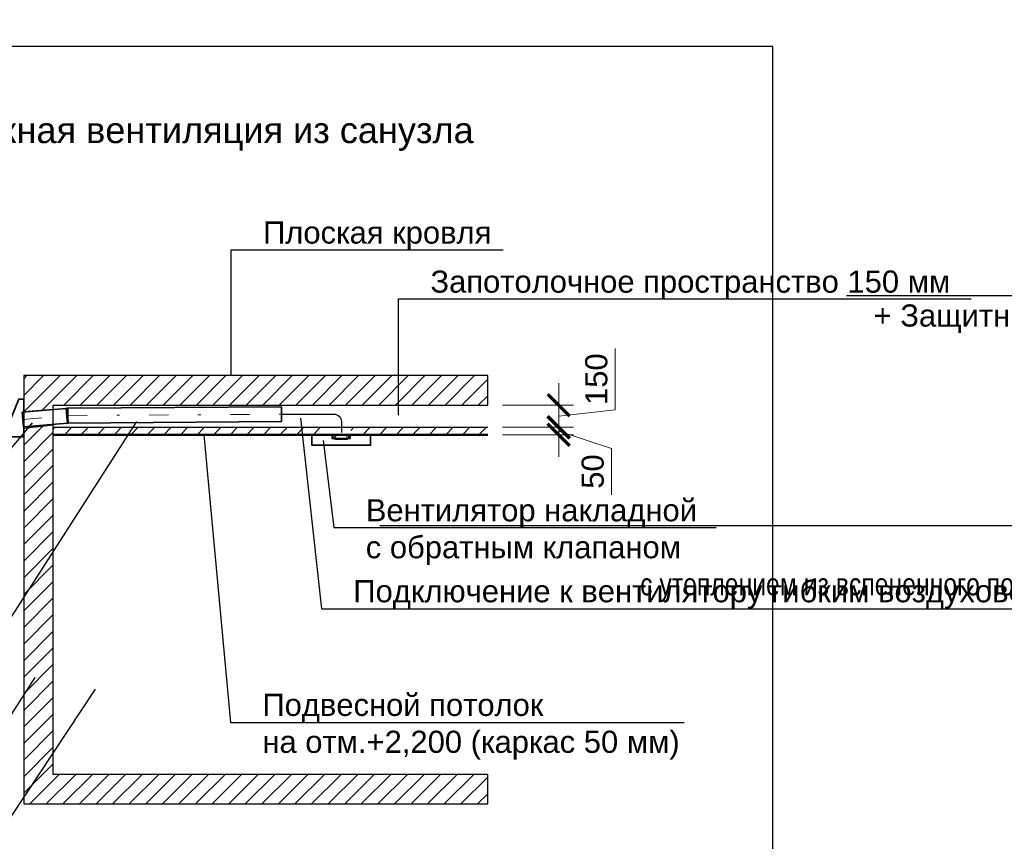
# Model space of a CAD drawing. Header units: millimetres. Extents: x -57449114 to 30620931, y -92609 to 84364.
# Tile 50 of 256: x -116457 to -109792, y 3770 to 9332. Entities that reach past the tile are written whole.
import ezdxf
from ezdxf import colors
from ezdxf.entities.mleader import LeaderData, LeaderLine
from ezdxf.math import Vec2, Vec3

# ---------------------------------------------------------------- set-up
doc = ezdxf.new("R2010")
doc.units = ezdxf.units.MM
for name, pattern in [('( Hidden )', [0.375, 0.25, -0.125]), ('CenterLine', [550, 130, -200, 20, -200]), ('HIDDEN', [0.375, 0.25, -0.125])]:
    doc.linetypes.add(name, pattern=pattern)
doc.layers.get('0').update_dxf_attribs({"lineweight": 0})
doc.layers.get('Defpoints').update_dxf_attribs({"color": 30})
for name, color, linetype, lineweight in [('11-1_АР_Текст мебель', 1, 'Continuous', 0), ('17_АР_Текст', 235, 'Continuous', 0), ('В1', 7, 'Continuous', 25)]:
    doc.layers.add(name, color=color, linetype=linetype, lineweight=lineweight)
doc.layers.add('В1-ВД', color=7, linetype='Continuous')
doc.layers.add('ОВиК', color=7, linetype='Continuous')
doc.styles.add('_ТЕКСТОВЫЙ', font='arial.ttf', dxfattribs={"width": 0.8})
doc.styles.get("Standard").update_dxf_attribs({"font": 'arial.ttf'})
doc.linetypes.add('изоляция', pattern='A,0.00254,-2.54,[134,ltypeshp.shx,S=2.54,R=0,X=-2.54,Y=0],-5.08,[134,ltypeshp.shx,S=2.54,R=180,X=2.54,Y=0],-2.54', length=10.16254)
doc.dimstyles.new('Standard (100)', dxfattribs={"dimtxt": 250, "dimasz": 150, "dimexe": 100, "dimexo": 100, "dimgap": 50, "dimtad": 1, "dimdec": 0, "dimrnd": 5, "dimtxsty": 'Standard', "dimblk": 'ARCHTICK', "dimcen": 0.09, "dimclrd": 7, "dimclre": 7, "dimclrt": 256, "dimazin": 0, "dimtfac": 1, "dimtdec": 0, "dimtofl": 0, "dimtmove": 1, "dimatfit": 0, "dimfxl": 2, "dimlwd": 0, "dimlwe": 0, "dimarcsym": 0})
pattern_1 = [(45, (-225670.96, -71450.33), (-56.1266, 56.1266), [])]
pattern_2 = [(45, (-191379.78, -70967.17), (-56.1266, 56.1266), [])]

# ---------------------------------------------------------------- blocks, each defined once
blk = doc.blocks.new('_Dot')
at = {"color": 0, "linetype": 'ByBlock', "lineweight": -2}
blk.add_line((-0.5, 0), (-1, 0), dxfattribs=at)
at = {"color": 0, "linetype": 'ByBlock', "const_width": 0.5}
blk.add_lwpolyline([(-0.25, 0, 1), (0.25, 0, 1)], format="xyb", close=True, dxfattribs=at)
blk = doc.blocks.new('_None')
blk = doc.blocks.new('_ArchTick')
at = {"color": 0, "linetype": 'ByBlock', "const_width": 0.15}
blk.add_lwpolyline([(-0.5, -0.5), (0.5, 0.5)], dxfattribs=at)
blk = doc.blocks.new('*D929')
at = {"layer": 'Defpoints', "color": 0, "transparency": 16777216}
for p in [(-113289.1, 6722.8), (-112808.8, 6722.8), (-113289.1, 6572.8)]:
    blk.add_point(p, dxfattribs=at)
at = {"layer": 'ОВиК', "color": 7, "linetype": 'Continuous', "lineweight": 0, "transparency": 16777216}
for p, q in [((-112426.7, 6690.4), (-112426.7, 7107.2)), ((-112808.8, 6722.8), (-112808.8, 6872.8)), ((-113189.1, 6722.8), (-112708.8, 6722.8)), ((-112808.8, 6572.8), (-112808.8, 6722.8)), ((-112808.8, 6647.8), (-112426.7, 6690.4)), ((-113189.1, 6572.8), (-112708.8, 6572.8)), ((-112808.8, 6572.8), (-112808.8, 6422.8))]:
    blk.add_line(p, q, dxfattribs=at)
at = {"layer": 'ОВиК', "color": 7, "lineweight": 0, "transparency": 16777216, "xscale": 150, "yscale": 150, "zscale": 150}
for p, rotation in [((-112808.8, 6722.8), 270), ((-112808.8, 6572.8), 90)]:
    blk.add_blockref('_ArchTick', p, dxfattribs=dict(at, rotation=rotation))
at = {"layer": 'ОВиК', "transparency": 16777216, "insert": (-112553.3, 6898.8), "char_height": 250, "attachment_point": 5, "rotation": 90}
blk.add_mtext('{\\H0.6x;150}', dxfattribs=at)
blk = doc.blocks.new('*D930')
at = {"layer": 'Defpoints', "color": 0, "transparency": 16777216}
for p in [(-113289.1, 6572.8), (-112808.8, 6572.8), (-113289.1, 6522.8)]:
    blk.add_point(p, dxfattribs=at)
at = {"layer": 'ОВиК', "color": 7, "linetype": 'Continuous', "lineweight": 0, "transparency": 16777216}
for p, q in [((-112808.8, 6572.8), (-112808.8, 6722.8)), ((-113189.1, 6572.8), (-112708.8, 6572.8)), ((-112808.8, 6522.8), (-112808.8, 6572.8)), ((-112808.8, 6547.8), (-112451.1, 6430.5)), ((-113189.1, 6522.8), (-112708.8, 6522.8)), ((-112808.8, 6522.8), (-112808.8, 6372.8)), ((-112451.1, 6430.5), (-112451.1, 6116.2))]:
    blk.add_line(p, q, dxfattribs=at)
at = {"layer": 'ОВиК', "color": 7, "lineweight": 0, "transparency": 16777216, "xscale": 150, "yscale": 150, "zscale": 150}
for p, rotation in [((-112808.8, 6572.8), 270), ((-112808.8, 6522.8), 90)]:
    blk.add_blockref('_ArchTick', p, dxfattribs=dict(at, rotation=rotation))
at = {"layer": 'ОВиК', "transparency": 16777216, "insert": (-112577.7, 6273.3), "char_height": 250, "attachment_point": 5, "rotation": 90}
blk.add_mtext('{\\H0.6x;50}', dxfattribs=at)
blk = doc.blocks.new('*U919')
at = {"layer": 'В1', "color": 7, "linetype": 'Continuous', "lineweight": -3}
blk.add_line((111390, 77987.3), (111390, 77987.3, -1), dxfattribs=at)
blk = doc.blocks.new('*U920')
at = {"layer": 'В1', "color": 5, "linetype": 'Continuous', "lineweight": 35}
for p, q in [((110984.8, 78162.2), (110985.8, 78162.2)), ((110985.5, 78062.2), (110986.5, 78062.2))]:
    blk.add_line(p, q, dxfattribs=at)
at = {"layer": 'В1', "color": 7, "linetype": 'CenterLine', "lineweight": 15}
blk.add_line((110985.2, 78112.2), (110986.2, 78112.2), dxfattribs=at)
at = {"layer": 'В1', "color": 5, "linetype": 'Continuous', "lineweight": 35, "extrusion": (0.999975, 0.00705, 0)}
for centre in [(110985.2, 78112.2), (110986.2, 78112.2)]:
    blk.add_ellipse(centre, major_axis=(-0.4, 50), ratio=1, start_param=0, end_param=3.141593, dxfattribs=at)
blk = doc.blocks.new('*U921')
at = {"layer": 'В1', "color": 7, "linetype": 'Continuous', "lineweight": -3}
blk.add_line((109823.6, 77965.7), (109823.6, 77965.7, -1), dxfattribs=at)
blk = doc.blocks.new('*U922')
at = {"layer": 'В1', "color": 5, "linetype": 'Continuous', "lineweight": 35}
for major_axis in [(-1.1, 150), (-0.4, 50)]:
    blk.add_ellipse((109541.1, 78002), major_axis=major_axis, ratio=1, start_param=0, end_param=0.079086, dxfattribs=at)
at = {"layer": 'В1', "color": 5, "linetype": 'Continuous', "lineweight": 35, "extrusion": (-0.996293, -0.086029, 0)}
blk.add_ellipse((109532.5, 78101.6), major_axis=(4.3, -49.8), ratio=1, start_param=0, end_param=3.141593, dxfattribs=at)
at = {"layer": 'В1', "color": 5, "linetype": 'Continuous', "lineweight": 35, "extrusion": (0.999975, 0.00705, 0)}
blk.add_ellipse((109540.3, 78102), major_axis=(-0.4, 50), ratio=1, start_param=0, end_param=3.141593, dxfattribs=at)
at = {"layer": 'В1', "color": 7, "linetype": 'CenterLine', "lineweight": 15}
blk.add_ellipse((109541.1, 78002), major_axis=(-0.7, 100), ratio=1, start_param=0, end_param=0.079086, dxfattribs=at)
blk = doc.blocks.new('*U923')
at = {"layer": 'В1-ВД', "color": 5, "linetype": 'Continuous', "lineweight": 35}
for p, q in [((111330, 77973.2), (111330, 77948.2)), ((111349, 77948.2), (111348, 77943.2)), ((111351.2, 77943.2, 16.1), (111348, 77943.2)), ((111360.3, 77943.2, 29.7), (111351.2, 77943.2, 16.1)), ((111373.9, 77943.2, 38.8), (111360.3, 77943.2, 29.7)), ((111390, 77943.2, 42), (111373.9, 77943.2, 38.8)), ((111406.1, 77943.2, 38.8), (111390, 77943.2, 42)), ((111419.7, 77943.2, 29.7), (111406.1, 77943.2, 38.8)), ((111428.8, 77943.2, 16.1), (111419.7, 77943.2, 29.7)), ((111432, 77943.2), (111428.8, 77943.2, 16.1)), ((111431, 77948.2), (111432, 77943.2)), ((111450, 77973.2), (111450, 77948.2))]:
    blk.add_line(p, q, dxfattribs=at)
at = {"layer": 'В1-ВД', "color": 7, "linetype": 'HIDDEN', "lineweight": -3}
for p, q in [((111340, 77973.2), (111340, 77948.2)), ((111348, 77943.2), (111351.2, 77943.2, -16.1)), ((111353, 77968.2), (111349, 77948.2)), ((111353, 77968.2), (111355.8, 77968.2, -14.2)), ((111355.8, 77968.2, 14.2), (111353, 77968.2)), ((111363.9, 77968.2, 26.2), (111355.8, 77968.2, 14.2)), ((111375.9, 77968.2, 34.2), (111363.9, 77968.2, 26.2)), ((111390, 77968.2, 37), (111375.9, 77968.2, 34.2)), ((111404.2, 77968.2, 34.2), (111390, 77968.2, 37)), ((111416.2, 77968.2, 26.2), (111404.2, 77968.2, 34.2)), ((111424.2, 77968.2, 14.2), (111416.2, 77968.2, 26.2)), ((111424.2, 77968.2, -14.2), (111427, 77968.2)), ((111427, 77968.2), (111424.2, 77968.2, 14.2)), ((111427, 77968.2), (111431, 77948.2)), ((111428.8, 77943.2, -16.1), (111432, 77943.2)), ((111440, 77973.2), (111440, 77948.2))]:
    blk.add_line(p, q, dxfattribs=at)
at = {"layer": 'В1-ВД', "color": 5, "linetype": 'Continuous', "lineweight": 35, "extrusion": (0, -1, 0)}
for centre in [(111390, 77973.2), (111390, 77948.2)]:
    blk.add_ellipse(centre, major_axis=(60, 0), ratio=1, start_param=0, end_param=3.141593, dxfattribs=at)
at = {"layer": 'В1-ВД', "color": 7, "linetype": 'HIDDEN', "lineweight": -3, "extrusion": (0, -1, 0)}
for centre in [(111390, 77973.2), (111390, 77948.2)]:
    blk.add_ellipse(centre, major_axis=(50, 0), ratio=1, start_param=0, end_param=3.141593, dxfattribs=at)
blk = doc.blocks.new('*U924')
at = {"layer": 'В1', "color": 5, "linetype": 'Continuous', "lineweight": 35}
for p, q in [((109540, 78152), (110984.8, 78162.2)), ((109540.7, 78052), (110985.5, 78062.2))]:
    blk.add_line(p, q, dxfattribs=at)
at = {"layer": 'В1', "color": 7, "linetype": 'CenterLine', "lineweight": 15}
blk.add_line((109540.3, 78102), (110985.2, 78112.2), dxfattribs=at)
blk = doc.blocks.new('*U925')
at = {"layer": 'В1', "color": 5, "linetype": 'Continuous', "lineweight": 35}
for p, q in [((109230, 78125.7), (109528.1, 78151.5)), ((109238.6, 78026.1), (109536.8, 78051.8))]:
    blk.add_line(p, q, dxfattribs=at)
at = {"layer": 'В1', "color": 7, "linetype": 'CenterLine', "lineweight": 15}
blk.add_line((109234.3, 78075.9), (109532.5, 78101.6), dxfattribs=at)
blk = doc.blocks.new('*U926')
at = {"layer": 'В1', "color": 5, "linetype": 'Continuous', "lineweight": 35}
blk.add_line((109230, 78125.7), (109238.6, 78026.1), dxfattribs=at)

msp = doc.modelspace()

# ---------------------------------------------------------------- hatches: boundary and pattern name
at = {"layer": 'ОВиК'}
h = msp.add_hatch(dxfattribs=at)
h.set_pattern_fill('ANSI31', color=256, scale=25)
h.set_pattern_definition(pattern_2)
h.paths.add_polyline_path([(-116429.8, 6680.1), (-116229.8, 6696.7), (-116229.8, 6722.8), (-113289.1, 6722.8), (-113289.1, 6922.8), (-116429.8, 6922.8)])
h = msp.add_hatch(dxfattribs=at)
h.set_pattern_fill('ANSI31', color=256, scale=25)
h.set_pattern_definition(pattern_2)
h.paths.add_polyline_path([(-116229.8, 6586.4), (-116429.8, 6565.8), (-116429.8, 4022.8), (-113289.1, 4022.8), (-113289.1, 4222.8), (-116229.8, 4222.8)])
h = msp.add_hatch(dxfattribs=at)
h.set_pattern_fill('ANSI31', color=183, scale=25)
h.set_pattern_definition(pattern_1)
h.paths.add_polyline_path([(-115696.9, 6572.8), (-116229.8, 6572.8), (-116229.8, 6522.8), (-115733.3, 6522.8)])
h = msp.add_hatch(dxfattribs=at)
h.set_pattern_fill('ANSI31', color=183, scale=25)
h.set_pattern_definition(pattern_1)
h.paths.add_polyline_path([(-114358.9, 6572.8), (-115696.9, 6572.8), (-115733.3, 6522.8), (-114359.3, 6522.8)])
h = msp.add_hatch(dxfattribs=at)
h.set_pattern_fill('ANSI31', color=183, scale=25)
h.set_pattern_definition(pattern_1)
h.paths.add_polyline_path([(-113289.1, 6572.8), (-114217.1, 6572.8), (-114216.4, 6522.8), (-113289.1, 6522.8)])

# ---------------------------------------------------------------- linework, layer by layer
for points in [[(-111358.6, 3198), (-111358.6, 9151.5), (-119778.6, 9151.5), (-119778.6, 3198)], [(-116229.8, 4222.8), (-116229.8, 6722.8), (-113289.1, 6722.8), (-113289.1, 6922.8), (-116229.8, 6922.8), (-116429.8, 6922.8), (-116429.8, 4422.8), (-116429.8, 4222.8), (-116429.8, 4022.8), (-113289.1, 4022.8), (-113289.1, 4222.8)], [(-116429.8, 6680.1), (-116229.8, 6696.7), (-116229.8, 6722.8), (-113289.1, 6722.8), (-113289.1, 6922.8), (-116429.8, 6922.8)], [(-116429.8, 6565.8), (-116429.8, 4022.8), (-113289.1, 4022.8), (-113289.1, 4222.8), (-116229.8, 4222.8), (-116229.8, 6586.4)]]:
    msp.add_lwpolyline(points, close=True, dxfattribs=at)
at = {"layer": 'ОВиК', "color": 6, "lineweight": 35}
for points in [[(-116567.9, 6508.4), (-116429.8, 6508.4), (-116429.8, 6764.4), (-116464.3, 6764.4)], [(-114479.5, 6522.8), (-114479.5, 6450.9), (-114082.4, 6450.9), (-114082.4, 6522.8)]]:
    msp.add_lwpolyline(points, close=True, dxfattribs=at)
at = {"layer": 'ОВиК', "color": 5, "linetype": 'изоляция', "lineweight": 25, "ltscale": 6, "elevation": 50}
msp.add_lwpolyline([(-114684.8, 6661.9), (-114329.9, 6661.9, -0.414214), (-114279.9, 6611.9), (-114279.9, 6536.9)], format="xyb", dxfattribs=at)
at = {"layer": 'ОВиК', "color": 183, "lineweight": 30}
msp.add_lwpolyline([(-116229.8, 6572.8), (-113289.1, 6572.8)], dxfattribs=at)
at = {"layer": 'ОВиК', "color": 183, "lineweight": 50}
msp.add_lwpolyline([(-116229.8, 6522.8), (-113289.1, 6522.8)], dxfattribs=at)

# ---------------------------------------------------------------- block references
at = {"layer": 'ОВиК', "color": 7, "lineweight": 30}
for name in ['*U925', '*U926', '*U922', '*U924', '*U920', '*U919', '*U921', '*U923']:
    msp.add_blockref(name, (-225671, -71450.3), dxfattribs=at)

# ---------------------------------------------------------------- dimensions: what is measured, and where the dimension line sits
at = {"layer": 'ОВиК'}
for base, p1, p2, picture, middle in [((-112808.8, 6722.8), (-113289.1, 6572.8), (-113289.1, 6722.8), '*D929', (-112426.7, 6740.4)), ((-112808.8, 6572.8), (-113289.1, 6522.8), (-113289.1, 6572.8), '*D930', (-112451.1, 6380.5))]:
    dim = msp.add_linear_dim(base=base, p1=p1, p2=p2, angle=90, text='{\\H0.6x;<>}', dimstyle='Standard (100)', override={"dimfxl": 350}, dxfattribs=at)
    dim.commit()
    dim.dimension.update_dxf_attribs({"geometry": picture, "text_midpoint": middle, "dimtype": 160})

# ---------------------------------------------------------------- leaders
at = {"layer": '11-1_АР_Текст мебель', "color": 1}
ml = msp.add_multileader_mtext('Standard', dxfattribs=at)
ml.set_content('Чайник электрический', color=1, style='_ТЕКСТОВЫЙ')
ml.set_leader_properties(lineweight=0)
ml.set_arrow_properties(name='DOT')
ml.build(insert=Vec2(0, 0))
ml.multileader.update_dxf_attribs({"text_left_attachment_type": 6, "text_right_attachment_type": 6, "dogleg_length": 0.36, "arrow_head_size": 50, "scale": 100})
ctx = ml.context
ctx.base_point, ctx.scale, ctx.char_height, ctx.arrow_head_size, ctx.landing_gap_size, ctx.plane_origin = Vec3(3229.5, 6207.6), 100, 150, 50, 100, Vec3(-2383.2, 9611.8)
ctx.left_attachment, ctx.right_attachment, ctx.text_align_type, ctx.attachment_type = 6, 6, 2, 2
notes = []
notes.append((ctx, [(0, (1, 1, 0), (3193.5, 6207.6), (1, 0), 36, [(1, [(3193.5, 5740.9)], 0, [])])]))
ctx.mtext.insert, ctx.mtext.width, ctx.mtext.defined_height, ctx.mtext.alignment, ctx.mtext.flow_direction = Vec3(5054.6, 6399.2), 5339.828, 815.5, 3, 5
ml = msp.add_multileader_mtext('Standard', dxfattribs=at)
ml.set_content('Сейф', color=1, style='_ТЕКСТОВЫЙ')
ml.set_leader_properties(lineweight=0)
ml.set_arrow_properties(name='DOT')
ml.build(insert=Vec2(0, 0))
ml.multileader.update_dxf_attribs({"text_left_attachment_type": 6, "text_right_attachment_type": 6, "dogleg_length": 0.36, "arrow_head_size": 50, "scale": 100})
ctx = ml.context
ctx.base_point, ctx.scale, ctx.char_height, ctx.arrow_head_size, ctx.landing_gap_size, ctx.plane_origin = Vec3(5609.1, 6207.6), 100, 150, 50, 100, Vec3(-3.7, 9611.8)
ctx.left_attachment, ctx.right_attachment, ctx.text_align_type, ctx.attachment_type = 6, 6, 2, 2
notes.append((ctx, [(0, (1, 1, 0), (5573.1, 6207.6), (1, 0), 36, [(1, [(5573.1, 4059.5)], 0, [])])]))
ctx.mtext.insert, ctx.mtext.width, ctx.mtext.defined_height, ctx.mtext.alignment, ctx.mtext.flow_direction = Vec3(6140.4, 6399.2), 5339.828, 815.5, 3, 5
at = {"layer": '17_АР_Текст', "color": 1, "lineweight": 18}
ml = msp.add_multileader_mtext('Standard', dxfattribs=at)
ml.set_content('{\\C1;Карманы для бланков только в СОПС}', color=1, style='_ТЕКСТОВЫЙ')
ml.set_leader_properties(lineweight=0)
ml.set_arrow_properties(name='DOT')
ml.build(insert=Vec2(0, 0))
ml.multileader.update_dxf_attribs({"text_left_attachment_type": 6, "text_right_attachment_type": 6, "dogleg_length": 0.36, "arrow_head_size": 50, "scale": 100})
ctx = ml.context
ctx.base_point, ctx.scale, ctx.char_height, ctx.arrow_head_size, ctx.landing_gap_size, ctx.plane_origin = Vec3(-29314.5, 48068.2), 100, 100, 50, 100, Vec3(-25566.9, 52909.1)
ctx.left_attachment, ctx.right_attachment, ctx.text_align_type, ctx.attachment_type = 6, 6, 1, 2
notes.append((ctx, [(0, (0, 0, 0), (0, 0), (1, 0), 1, [])]))
ctx.mtext.insert, ctx.mtext.width, ctx.mtext.defined_height, ctx.mtext.alignment, ctx.mtext.flow_direction = Vec3(-27210.6, 48368.2), 4035.238, 815.5, 2, 5
ml = msp.add_multileader_mtext('Standard', dxfattribs=at)
ml.set_content('{\\fCalibri|b0|i0|c204|p34;\\H0.91667x;\\LКарманы для бланков\\l - СОПС, крепятся на стол МГН и стол для ЦСУ (1400 мм.);\\P\\LИнформ. Стенд А4 на 8 карманов\\l - ГОПС/СОПС, крепится по старым правилам, при отсутствии возможности крепления особенно в СОПСах (отсутствие свободного места на стене или нехватка стены по длине - размещается папка с информацией на столе МГН или столе для ЦСУ).\\P\\LРекламно_информационный стенд\\l - ГОПС/СОПС размещается в клиентском зале, также возможно размещение в тамбуре при условии хорошей освещенности и при условии открывания двери стенд будет виден более чем на 50%. Также стенд должен находиться в прямой видимости для клиентов и ничем не загораживаться.}', color=1, style='_ТЕКСТОВЫЙ')
ml.set_leader_properties(lineweight=0)
ml.set_arrow_properties(name='DOT')
ml.build(insert=Vec2(0, 0))
ml.multileader.update_dxf_attribs({"text_left_attachment_type": 6, "text_right_attachment_type": 6, "dogleg_length": 0.36, "arrow_head_size": 50, "scale": 100})
ctx = ml.context
ctx.base_point, ctx.scale, ctx.char_height, ctx.arrow_head_size, ctx.landing_gap_size, ctx.plane_origin = Vec3(-27020.9, 45459.4), 100, 100, 50, 100, Vec3(-22944.2, 54969.1)
ctx.left_attachment, ctx.right_attachment, ctx.text_align_type, ctx.attachment_type = 6, 6, 1, 2
notes.append((ctx, [(0, (0, 0, 0), (0, 0), (1, 0), 1, [])]))
ctx.mtext.insert, ctx.mtext.width, ctx.mtext.defined_height, ctx.mtext.alignment, ctx.mtext.flow_direction = Vec3(-24919.4, 45773.6), 2892.94, 2008.7, 2, 5
at = {"layer": 'Defpoints', "color": 10, "linetype": '( Hidden )', "ltscale": 500}
ml = msp.add_multileader_mtext('Standard', dxfattribs=at)
ml.set_content('\\pxi-3,l4,ql,t4;Закладные', color=10, style='_ТЕКСТОВЫЙ')
ml.set_leader_properties(lineweight=0)
ml.set_arrow_properties(name='DOT')
ml.build(insert=Vec2(0, 0))
ml.multileader.update_dxf_attribs({"text_left_attachment_type": 6, "text_right_attachment_type": 6, "dogleg_length": 0.36, "arrow_head_size": 50, "scale": 100})
ctx = ml.context
ctx.base_point, ctx.scale, ctx.char_height, ctx.arrow_head_size, ctx.landing_gap_size, ctx.plane_origin = Vec3(83421.8, 14406.3), 100, 500, 50, 100, Vec3(59274, 20201.7)
ctx.left_attachment, ctx.right_attachment, ctx.text_align_type, ctx.attachment_type = 6, 6, 1, 2
notes.append((ctx, [(0, (0, 0, 0), (0, 0), (1, 0), 1, [])]))
ctx.mtext.insert, ctx.mtext.width, ctx.mtext.defined_height, ctx.mtext.alignment, ctx.mtext.flow_direction = Vec3(84937.9, 15009), 6846.369, 600.4, 2, 5
at = {"layer": 'ОВиК'}
ml = msp.add_multileader_mtext('Standard', dxfattribs=at)
ml.set_content('МОПС h2300 v.6 \\P(%%C100, без подшивного потолка,\\Pрешетка на главном фасаде под вывеской (низ - отм.2.100))\\P- да', color=256)
ml.set_leader_properties()
ml.set_arrow_properties(name='NONE')
ml.build(insert=Vec2(0, 0))
ml.multileader.update_dxf_attribs({"text_left_attachment_type": 6, "text_right_attachment_type": 6, "dogleg_length": 0.16, "arrow_head_size": 400, "scale": 100})
ctx = ml.context
ctx.base_point, ctx.scale, ctx.char_height, ctx.arrow_head_size, ctx.landing_gap_size, ctx.plane_origin = Vec3(-98887.2, 12621.3), 100, 500, 400, 200, Vec3(-141864.9, 12440.7)
ctx.left_attachment, ctx.right_attachment, ctx.text_align_type, ctx.attachment_type = 6, 6, 1, 2
notes.append((ctx, [(0, (0, 0, 0), (0, 0), (1, 0), 1, [])]))
ctx.mtext.insert, ctx.mtext.width, ctx.mtext.defined_height, ctx.mtext.alignment, ctx.mtext.flow_direction = Vec3(-93402.1, 13224), 11960.014, 637.5, 2, 5
ml = msp.add_multileader_mtext('Standard', dxfattribs=at)
ml.set_content('БВК h2300 v.4 \\P\\pxqc;(%%C100, пространство 150) \\P- да', color=256)
ml.set_leader_properties()
ml.set_arrow_properties(name='NONE')
ml.build(insert=Vec2(0, 0))
ml.multileader.update_dxf_attribs({"text_left_attachment_type": 6, "text_right_attachment_type": 6, "dogleg_length": 0.16, "arrow_head_size": 400, "scale": 100})
ctx = ml.context
ctx.base_point, ctx.scale, ctx.char_height, ctx.arrow_head_size, ctx.landing_gap_size, ctx.plane_origin = Vec3(-120444.4, 11975.8), 100, 500, 400, 200, Vec3(-152940.5, 11795.2)
ctx.left_attachment, ctx.right_attachment, ctx.text_align_type, ctx.attachment_type = 6, 6, 1, 2
notes.append((ctx, [(0, (0, 0, 0), (0, 0), (1, 0), 1, [])]))
ctx.mtext.insert, ctx.mtext.width, ctx.mtext.defined_height, ctx.mtext.alignment, ctx.mtext.flow_direction = Vec3(-116109.5, 12578.5), 11960.014, 637.5, 2, 5
ml = msp.add_multileader_mtext('Standard', dxfattribs=at)
ml.set_content('МОПС h2200 v.5 \\P(%%C100, без подшивного потолка)\\P- да', color=256)
ml.set_leader_properties()
ml.set_arrow_properties(name='NONE')
ml.build(insert=Vec2(0, 0))
ml.multileader.update_dxf_attribs({"text_left_attachment_type": 6, "text_right_attachment_type": 6, "dogleg_length": 0.16, "arrow_head_size": 400, "scale": 100})
ctx = ml.context
ctx.base_point, ctx.scale, ctx.char_height, ctx.arrow_head_size, ctx.landing_gap_size, ctx.plane_origin = Vec3(-110032.4, 11975.8), 100, 500, 400, 200, Vec3(-147769.3, 11795.2)
ctx.left_attachment, ctx.right_attachment, ctx.text_align_type, ctx.attachment_type = 6, 6, 1, 2
notes.append((ctx, [(0, (0, 0, 0), (0, 0), (1, 0), 1, [])]))
ctx.mtext.insert, ctx.mtext.width, ctx.mtext.defined_height, ctx.mtext.alignment, ctx.mtext.flow_direction = Vec3(-104591.6, 12578.5), 11960.014, 637.5, 2, 5
ml = msp.add_multileader_mtext('Standard', dxfattribs=at)
ml.set_content('Вытяжная вентиляция из санузла ', color=256)
ml.set_leader_properties()
ml.set_arrow_properties(name='NONE')
ml.build(insert=Vec2(0, 0))
ml.multileader.update_dxf_attribs({"text_left_attachment_type": 6, "text_right_attachment_type": 6, "dogleg_length": 0.16, "arrow_head_size": 400, "scale": 100})
ctx = ml.context
ctx.base_point, ctx.scale, ctx.char_height, ctx.arrow_head_size, ctx.landing_gap_size, ctx.plane_origin = Vec3(-117397.8, 8445.3), 100, 175, 400, 200, Vec3(-108398.3, 7888.5)
ctx.left_attachment, ctx.right_attachment, ctx.text_align_type, ctx.attachment_type = 6, 6, 2, 2
notes.append((ctx, [(0, (0, 0, 0), (0, 0), (1, 0), 1, [])]))
ctx.mtext.insert, ctx.mtext.width, ctx.mtext.defined_height, ctx.mtext.alignment, ctx.mtext.flow_direction = Vec3(-113384.1, 8671.8), 3836.548, 637.5, 3, 5
ml = msp.add_multileader_mtext('Standard', dxfattribs=at)
ml.set_content('Вытяжная вентиляция из санузла ', color=256)
ml.set_leader_properties()
ml.set_arrow_properties(name='NONE')
ml.build(insert=Vec2(0, 0))
ml.multileader.update_dxf_attribs({"text_left_attachment_type": 6, "text_right_attachment_type": 6, "dogleg_length": 0.16, "arrow_head_size": 400, "scale": 100})
ctx = ml.context
ctx.base_point, ctx.scale, ctx.char_height, ctx.arrow_head_size, ctx.landing_gap_size, ctx.plane_origin = Vec3(-106541.8, 8229.5), 100, 175, 400, 200, Vec3(-97542.3, 7672.7)
ctx.left_attachment, ctx.right_attachment, ctx.text_align_type, ctx.attachment_type = 6, 6, 2, 2
notes.append((ctx, [(0, (0, 0, 0), (0, 0), (1, 0), 1, [])]))
ctx.mtext.insert, ctx.mtext.width, ctx.mtext.defined_height, ctx.mtext.alignment, ctx.mtext.flow_direction = Vec3(-102528.1, 8456), 3836.548, 637.5, 3, 5
ml = msp.add_multileader_mtext('Standard', dxfattribs=at)
ml.set_content('Плоская кровля', color=256)
ml.set_leader_properties()
ml.set_arrow_properties(name='NONE')
ml.build(insert=Vec2(0, 0))
ml.multileader.update_dxf_attribs({"text_left_attachment_type": 6, "text_right_attachment_type": 6, "dogleg_length": 0.16, "arrow_head_size": 400, "scale": 100})
ctx = ml.context
ctx.base_point, ctx.scale, ctx.char_height, ctx.arrow_head_size, ctx.landing_gap_size, ctx.plane_origin = Vec3(-115010, 7774.8), 100, 150, 400, 200, Vec3(-101671.7, 7228.1)
ctx.left_attachment, ctx.right_attachment, ctx.attachment_type = 6, 6, 2
notes.append((ctx, [(1, (1, 1, 0), (-115026, 7774.8), (1, 0), 16, [(0, [(-115026, 6922.8)], 0, [])])]))
ctx.mtext.insert, ctx.mtext.flow_direction = Vec3(-114810, 7966.5), 5
ml = msp.add_multileader_mtext('Standard', dxfattribs=at)
ml.set_content('Вытяжная вентиляция из санузла ', color=256)
ml.set_leader_properties()
ml.set_arrow_properties(name='NONE')
ml.build(insert=Vec2(0, 0))
ml.multileader.update_dxf_attribs({"text_left_attachment_type": 6, "text_right_attachment_type": 6, "dogleg_length": 0.16, "arrow_head_size": 400, "scale": 100})
ctx = ml.context
ctx.base_point, ctx.scale, ctx.char_height, ctx.arrow_head_size, ctx.landing_gap_size, ctx.plane_origin = Vec3(-96356.1, 7670.3), 100, 175, 400, 200, Vec3(-87356.6, 7113.5)
ctx.left_attachment, ctx.right_attachment, ctx.text_align_type, ctx.attachment_type = 6, 6, 2, 2
notes.append((ctx, [(0, (0, 0, 0), (0, 0), (1, 0), 1, [])]))
ctx.mtext.insert, ctx.mtext.width, ctx.mtext.defined_height, ctx.mtext.alignment, ctx.mtext.flow_direction = Vec3(-92342.4, 7896.8), 3836.548, 637.5, 3, 5
ml = msp.add_multileader_mtext('Standard', dxfattribs=at)
ml.set_content('Наружная решетка на отм.+2,000*  \\P+ Защитный козырек от атмосферных осадков', color=256)
ml.set_leader_properties()
ml.set_arrow_properties(name='NONE')
ml.build(insert=Vec2(0, 0))
ml.multileader.update_dxf_attribs({"text_left_attachment_type": 6, "text_right_attachment_type": 6, "dogleg_length": 0.16, "arrow_head_size": 400, "scale": 100})
ctx = ml.context
ctx.base_point, ctx.scale, ctx.char_height, ctx.arrow_head_size, ctx.landing_gap_size, ctx.plane_origin = Vec3(-108611.3, 7463.3), 100, 150, 400, 200, Vec3(-91311.9, 5307.4)
ctx.left_attachment, ctx.right_attachment, ctx.text_align_type, ctx.attachment_type = 6, 6, 2, 2
notes.append((ctx, [(0, (1, 1, 0), (-105909.6, 7463.3), (-1, 0), 16, [(0, [(-105618, 6437.4)], 0, [])])]))
ctx.mtext.insert, ctx.mtext.width, ctx.mtext.alignment, ctx.mtext.flow_direction = Vec3(-106125.6, 7654.9), 2313.52, 3, 5
ml = msp.add_multileader_mtext('Standard', dxfattribs=at)
ml.set_content('Запотолочное пространство 150 мм', color=256)
ml.set_leader_properties()
ml.set_arrow_properties(name='NONE')
ml.build(insert=Vec2(0, 0))
ml.multileader.update_dxf_attribs({"text_left_attachment_type": 6, "text_right_attachment_type": 6, "dogleg_length": 0.16, "arrow_head_size": 400, "scale": 100})
ctx = ml.context
ctx.base_point, ctx.scale, ctx.char_height, ctx.arrow_head_size, ctx.landing_gap_size, ctx.plane_origin = Vec3(-113877.1, 7442.7), 100, 150, 400, 200, Vec3(-100538.8, 6894.9)
ctx.left_attachment, ctx.right_attachment, ctx.attachment_type = 6, 6, 2
notes.append((ctx, [(1, (1, 1, 0), (-113893.1, 7442.7), (1, 0), 16, [(0, [(-113893.1, 6655.8)], 0, [])])]))
ctx.mtext.insert, ctx.mtext.width, ctx.mtext.flow_direction = Vec3(-113677.1, 7634.3), 2065.694, 5
ml = msp.add_multileader_mtext('Standard', dxfattribs=at)
ml.set_content('Воздуховод %%C100 с уклоном \\Pв сторону улицы 3-5%%D\\P{\\W0.8;с утеплением из вспененного полиэтилена фольгированного толщиной }10 мм', color=256)
ml.set_leader_properties()
ml.set_arrow_properties(name='NONE')
ml.build(insert=Vec2(0, 0))
ml.multileader.update_dxf_attribs({"text_left_attachment_type": 6, "text_right_attachment_type": 6, "dogleg_length": 0.16, "arrow_head_size": 400, "scale": 100})
ctx = ml.context
ctx.base_point, ctx.scale, ctx.char_height, ctx.arrow_head_size, ctx.landing_gap_size, ctx.plane_origin = Vec3(-119813.2, 6244.1), 100, 150, 400, 200, Vec3(-102124.1, 4565.4)
ctx.left_attachment, ctx.right_attachment, ctx.text_align_type, ctx.attachment_type = 6, 6, 2, 2
notes.append((ctx, [(0, (1, 1, 0), (-116672.4, 6244.1), (-1, 0), 16, [(0, [(-116373.3, 6602.8)], 0, [])])]))
ctx.mtext.insert, ctx.mtext.width, ctx.mtext.alignment, ctx.mtext.flow_direction = Vec3(-116888.4, 6424.9), 2884.568, 3, 5
ml = msp.add_multileader_mtext('Standard', dxfattribs=at)
ml.set_content('Воздуховод %%C100 мм \\P{\\W0.8;с утеплением из вспененного полиэтилена фольгированного толщиной }10 мм', color=256)
ml.set_leader_properties()
ml.set_arrow_properties(name='NONE')
ml.build(insert=Vec2(0, 0))
ml.multileader.update_dxf_attribs({"text_left_attachment_type": 6, "text_right_attachment_type": 6, "dogleg_length": 0.16, "arrow_head_size": 400, "scale": 100})
ctx = ml.context
ctx.base_point, ctx.scale, ctx.char_height, ctx.arrow_head_size, ctx.landing_gap_size, ctx.plane_origin = Vec3(-119722.1, 4941.7), 100, 150, 400, 200, Vec3(-102251, 3670.7)
ctx.left_attachment, ctx.right_attachment, ctx.text_align_type, ctx.attachment_type = 6, 6, 2, 2
notes.append((ctx, [(0, (1, 1, 0), (-116739.4, 4941.7), (-1, 0), 172.6, [(0, [(-115667.4, 6613.3)], 0, [])])]))
ctx.mtext.insert, ctx.mtext.width, ctx.mtext.alignment, ctx.mtext.flow_direction = Vec3(-117111.9, 5122.5), 2500.289, 3, 5
ml = msp.add_multileader_mtext('Standard', dxfattribs=at)
ml.set_content('Подключение к вентилятору гибким воздуховодом %%C100', color=256)
ml.set_leader_properties()
ml.set_arrow_properties(name='NONE')
ml.build(insert=Vec2(0, 0))
ml.multileader.update_dxf_attribs({"text_left_attachment_type": 6, "text_right_attachment_type": 6, "dogleg_length": 0.16, "arrow_head_size": 400, "scale": 100})
ctx = ml.context
ctx.base_point, ctx.scale, ctx.char_height, ctx.arrow_head_size, ctx.landing_gap_size, ctx.plane_origin = Vec3(-114398.9, 5344.3), 100, 150, 400, 200, Vec3(-101288.1, 4178.1)
ctx.left_attachment, ctx.right_attachment, ctx.attachment_type = 6, 6, 2
notes.append((ctx, [(1, (1, 1, 0), (-114414.9, 5344.3), (1, 0), 16, [(0, [(-114556.1, 6635)], 0, [])])]))
ctx.mtext.insert, ctx.mtext.width, ctx.mtext.flow_direction = Vec3(-114198.9, 5538.4), 2694.447, 5
ml = msp.add_multileader_mtext('Standard', dxfattribs=at)
ml.set_content('Подвесной потолок\\Pна отм.+2,200 (каркас 50 мм)', color=256)
ml.set_leader_properties()
ml.set_arrow_properties(name='NONE')
ml.build(insert=Vec2(0, 0))
ml.multileader.update_dxf_attribs({"text_left_attachment_type": 6, "text_right_attachment_type": 6, "dogleg_length": 0.16, "arrow_head_size": 400, "scale": 100})
ctx = ml.context
ctx.base_point, ctx.scale, ctx.char_height, ctx.arrow_head_size, ctx.landing_gap_size, ctx.plane_origin = Vec3(-115014.6, 4574.8), 100, 150, 400, 200, Vec3(-102527.5, 3736.2)
ctx.left_attachment, ctx.right_attachment, ctx.attachment_type = 6, 6, 2
notes.append((ctx, [(1, (1, 1, 0), (-115030.6, 4574.8), (1, 0), 16, [(0, [(-115210.4, 6522.8)], 0, [])])]))
ctx.mtext.insert, ctx.mtext.width, ctx.mtext.flow_direction = Vec3(-114814.6, 4768.9), 2967.781, 5
ml = msp.add_multileader_mtext('Standard', dxfattribs=at)
ml.set_content('Вентилятор накладной\\Pс обратным клапаном', color=256)
ml.set_leader_properties()
ml.set_arrow_properties(name='NONE')
ml.build(insert=Vec2(0, 0))
ml.multileader.update_dxf_attribs({"text_left_attachment_type": 6, "text_right_attachment_type": 6, "dogleg_length": 0.16, "arrow_head_size": 400, "scale": 100})
ctx = ml.context
ctx.base_point, ctx.scale, ctx.char_height, ctx.arrow_head_size, ctx.landing_gap_size, ctx.plane_origin = Vec3(-114314.6, 5894.8), 100, 150, 400, 200, Vec3(-101048.2, 4783.7)
ctx.left_attachment, ctx.right_attachment, ctx.attachment_type = 6, 6, 2
notes.append((ctx, [(1, (1, 1, 0), (-114330.6, 5894.8), (1, 0), 16, [(0, [(-114402.6, 6482.5)], 0, [])])]))
ctx.mtext.insert, ctx.mtext.width, ctx.mtext.flow_direction = Vec3(-114114.6, 6086.4), 2694.447, 5
ml = msp.add_multileader_mtext('Standard', dxfattribs=at)
ml.set_content('Воздуховод %%C100 с уклоном \\Pв сторону улицы 3-5%%D\\P{\\W0.8;с утеплением из вспененного полиэтилена фольгированного толщиной }10 мм', color=256)
ml.set_leader_properties()
ml.set_arrow_properties(name='NONE')
ml.build(insert=Vec2(0, 0))
ml.multileader.update_dxf_attribs({"text_left_attachment_type": 6, "text_right_attachment_type": 6, "dogleg_length": 0.16, "arrow_head_size": 400, "scale": 100})
ctx = ml.context
ctx.base_point, ctx.scale, ctx.char_height, ctx.arrow_head_size, ctx.landing_gap_size, ctx.plane_origin = Vec3(-108957.2, 5904.8), 100, 150, 400, 200, Vec3(-91268.1, 4360.4)
ctx.left_attachment, ctx.right_attachment, ctx.text_align_type, ctx.attachment_type = 6, 6, 2, 2
notes.append((ctx, [(0, (1, 1, 0), (-105816.4, 5904.8), (-1, 0), 16, [(0, [(-105473.6, 6397.8)], 0, [])])]))
ctx.mtext.insert, ctx.mtext.width, ctx.mtext.alignment, ctx.mtext.flow_direction = Vec3(-106032.4, 6085.6), 2884.568, 3, 5
ml = msp.add_multileader_mtext('Standard', dxfattribs=at)
ml.set_content('Здание', color=256)
ml.set_leader_properties()
ml.set_arrow_properties(name='NONE')
ml.build(insert=Vec2(0, 0))
ml.multileader.update_dxf_attribs({"text_left_attachment_type": 6, "text_right_attachment_type": 6, "dogleg_length": 0.16, "arrow_head_size": 400, "scale": 100})
ctx = ml.context
ctx.base_point, ctx.scale, ctx.char_height, ctx.arrow_head_size, ctx.landing_gap_size, ctx.plane_origin = Vec3(-118112.7, 3877.3), 100, 150, 400, 200, Vec3(-101787.1, 3946.7)
ctx.left_attachment, ctx.right_attachment, ctx.text_align_type, ctx.attachment_type = 6, 6, 2, 2
notes.append((ctx, [(0, (1, 1, 0), (-116998.7, 3877.3), (-1, 0), 16, [(0, [(-116355.4, 4880)], 0, [])])]))
ctx.mtext.insert, ctx.mtext.alignment, ctx.mtext.flow_direction = Vec3(-117214.7, 4058.1), 3, 5
ml = msp.add_multileader_mtext('Standard', dxfattribs=at)
ml.set_content('Помещение санузла', color=256)
ml.set_leader_properties()
ml.set_arrow_properties(name='NONE')
ml.build(insert=Vec2(0, 0))
ml.multileader.update_dxf_attribs({"text_left_attachment_type": 6, "text_right_attachment_type": 6, "dogleg_length": 0.16, "arrow_head_size": 400, "scale": 100})
ctx = ml.context
ctx.base_point, ctx.scale, ctx.char_height, ctx.arrow_head_size, ctx.landing_gap_size, ctx.plane_origin = Vec3(-119151.5, 3571.9), 100, 150, 400, 200, Vec3(-101671.7, 4666.7)
ctx.left_attachment, ctx.right_attachment, ctx.text_align_type, ctx.attachment_type = 6, 6, 2, 2
notes.append((ctx, [(0, (1, 1, 0), (-116759.8, 3571.9), (-1, 0), 16, [(0, [(-115947.4, 4800.9)], 0, [])])]))
ctx.mtext.insert, ctx.mtext.alignment, ctx.mtext.flow_direction = Vec3(-116975.8, 3766), 3, 5
for ctx, leaders in notes:
    for number, flags, end, landing, length, lines in leaders:
        leader = LeaderData()
        leader.index, (leader.has_last_leader_line, leader.has_dogleg_vector, leader.attachment_direction) = number, flags
        leader.last_leader_point, leader.dogleg_vector, leader.dogleg_length = Vec3(end), Vec3(landing), length
        for number, points, colour, breaks in lines:
            line = LeaderLine()
            line.index, line.vertices, line.color, line.breaks = number, Vec3.list(points), colors.encode_raw_color(colour), breaks
            leader.lines.append(line)
        ctx.leaders.append(leader)

doc.saveas('drawing.dxf')
